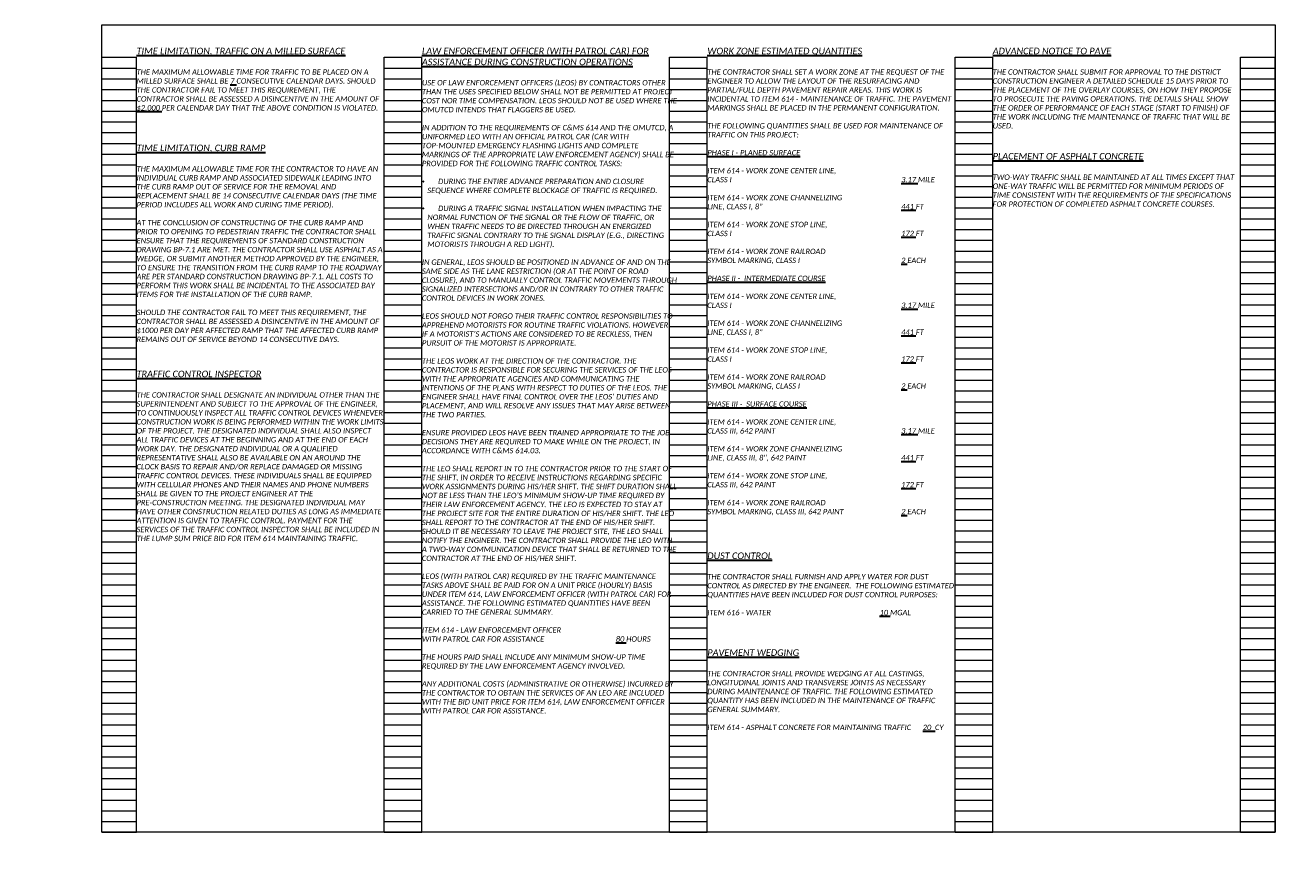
# Model space of a CAD drawing. Header units: feet. Extents: x 4004 to 4107, y 197 to 232.
# Tile 3 of 4: x 4039 to 4072, y 203 to 225. Entities that reach past the tile are written whole.
import ezdxf

# ---------------------------------------------------------------- set-up
doc = ezdxf.new("R2010")
doc.units = ezdxf.units.FT
doc.header["$MEASUREMENT"] = 0
doc.layers.get('Defpoints').update_dxf_attribs({"lineweight": 15})
doc.layers.add('0_Mview', color=7, linetype='Continuous', lineweight=15, plot=False)
doc.layers.add('SC_Scratch1', color=7, linetype='Continuous', lineweight=15, plot=False)
doc.layers.add('TX_P_5', color=7, linetype='Continuous', lineweight=35)
doc.styles.add('P_Slanted - Normal Fixed Spacing', font='calibrii.ttf', dxfattribs={"height": 0.14})
doc.styles.add('P_Slanted - Sub Title', font='calibrii.ttf', dxfattribs={"height": 0.17})

# ---------------------------------------------------------------- blocks, each defined once
blk = doc.blocks.new('4COL')
at = {"layer": 'Defpoints', "color": 3, "linetype": 'Continuous'}
for p, q in [((2, 0.98), (2, 21.14)), ((2, 21.14), (2.9, 21.14)), ((2.9, 0.98), (2.9, 21.14)), ((9.34, 0.98), (9.34, 21.14)), ((9.34, 21.14), (10.32, 21.14)), ((10.32, 0.98), (10.32, 21.14)), ((16.76, 0.98), (16.76, 21.14)), ((16.76, 21.14), (17.74, 21.14)), ((17.74, 0.98), (17.74, 21.14)), ((24.18, 0.98), (24.18, 21.14)), ((24.18, 21.14), (25.16, 21.14)), ((25.16, 0.98), (25.16, 21.14)), ((31.6, 0.98), (31.6, 21.14)), ((31.6, 21.14), (32.5, 21.14)), ((32.5, 0.98), (32.5, 21.14)), ((2, 20.86), (2.9, 20.86)), ((9.34, 20.86), (10.32, 20.86)), ((16.76, 20.86), (17.74, 20.86)), ((24.18, 20.86), (25.16, 20.86)), ((31.6, 20.86), (32.5, 20.86)), ((2, 20.58), (2.9, 20.58)), ((9.34, 20.58), (10.32, 20.58)), ((16.76, 20.58), (17.74, 20.58)), ((24.18, 20.58), (25.16, 20.58)), ((31.6, 20.58), (32.5, 20.58)), ((2, 20.3), (2.9, 20.3)), ((9.34, 20.3), (10.32, 20.3)), ((16.76, 20.3), (17.74, 20.3)), ((24.18, 20.3), (25.16, 20.3)), ((31.6, 20.3), (32.5, 20.3)), ((2, 20.02), (2.9, 20.02)), ((9.34, 20.02), (10.32, 20.02)), ((16.76, 20.02), (17.74, 20.02)), ((24.18, 20.02), (25.16, 20.02)), ((31.6, 20.02), (32.5, 20.02)), ((2, 19.74), (2.9, 19.74)), ((9.34, 19.74), (10.32, 19.74)), ((16.76, 19.74), (17.74, 19.74)), ((24.18, 19.74), (25.16, 19.74)), ((31.6, 19.74), (32.5, 19.74)), ((2, 19.46), (2.9, 19.46)), ((2, 19.18), (2.9, 19.18)), ((9.34, 19.46), (10.32, 19.46)), ((9.34, 19.18), (10.32, 19.18)), ((16.76, 19.46), (17.74, 19.46)), ((16.76, 19.18), (17.74, 19.18)), ((24.18, 19.46), (25.16, 19.46)), ((24.18, 19.18), (25.16, 19.18)), ((31.6, 19.46), (32.5, 19.46)), ((31.6, 19.18), (32.5, 19.18)), ((2, 18.9), (2.9, 18.9)), ((9.34, 18.9), (10.32, 18.9)), ((16.76, 18.9), (17.74, 18.9)), ((24.18, 18.9), (25.16, 18.9)), ((31.6, 18.9), (32.5, 18.9)), ((2, 18.62), (2.9, 18.62)), ((9.34, 18.62), (10.32, 18.62)), ((16.76, 18.62), (17.74, 18.62)), ((24.18, 18.62), (25.16, 18.62)), ((31.6, 18.62), (32.5, 18.62)), ((2, 18.34), (2.9, 18.34)), ((9.34, 18.34), (10.32, 18.34)), ((16.76, 18.34), (17.74, 18.34)), ((24.18, 18.34), (25.16, 18.34)), ((31.6, 18.34), (32.5, 18.34)), ((2, 18.06), (2.9, 18.06)), ((9.34, 18.06), (10.32, 18.06)), ((16.76, 18.06), (17.74, 18.06)), ((24.18, 18.06), (25.16, 18.06)), ((31.6, 18.06), (32.5, 18.06)), ((2, 17.78), (2.9, 17.78)), ((9.34, 17.78), (10.32, 17.78)), ((16.76, 17.78), (17.74, 17.78)), ((24.18, 17.78), (25.16, 17.78)), ((31.6, 17.78), (32.5, 17.78)), ((2, 17.5), (2.9, 17.5)), ((9.34, 17.5), (10.32, 17.5)), ((16.76, 17.5), (17.74, 17.5)), ((24.18, 17.5), (25.16, 17.5)), ((31.6, 17.5), (32.5, 17.5)), ((2, 17.22), (2.9, 17.22)), ((2, 16.94), (2.9, 16.94)), ((9.34, 17.22), (10.32, 17.22)), ((9.34, 16.94), (10.32, 16.94)), ((16.76, 17.22), (17.74, 17.22)), ((16.76, 16.94), (17.74, 16.94)), ((24.18, 17.22), (25.16, 17.22)), ((24.18, 16.94), (25.16, 16.94)), ((31.6, 17.22), (32.5, 17.22)), ((31.6, 16.94), (32.5, 16.94)), ((2, 16.66), (2.9, 16.66)), ((9.34, 16.66), (10.32, 16.66)), ((16.76, 16.66), (17.74, 16.66)), ((24.18, 16.66), (25.16, 16.66)), ((31.6, 16.66), (32.5, 16.66)), ((2, 16.38), (2.9, 16.38)), ((9.34, 16.38), (10.32, 16.38)), ((16.76, 16.38), (17.74, 16.38)), ((24.18, 16.38), (25.16, 16.38)), ((31.6, 16.38), (32.5, 16.38)), ((2, 16.1), (2.9, 16.1)), ((9.34, 16.1), (10.32, 16.1)), ((16.76, 16.1), (17.74, 16.1)), ((24.18, 16.1), (25.16, 16.1)), ((31.6, 16.1), (32.5, 16.1)), ((2, 15.82), (2.9, 15.82)), ((9.34, 15.82), (10.32, 15.82)), ((16.76, 15.82), (17.74, 15.82)), ((24.18, 15.82), (25.16, 15.82)), ((31.6, 15.82), (32.5, 15.82)), ((2, 15.54), (2.9, 15.54)), ((9.34, 15.54), (10.32, 15.54)), ((16.76, 15.54), (17.74, 15.54)), ((24.18, 15.54), (25.16, 15.54)), ((31.6, 15.54), (32.5, 15.54)), ((2, 15.26), (2.9, 15.26)), ((2, 14.98), (2.9, 14.98)), ((9.34, 15.26), (10.32, 15.26)), ((9.34, 14.98), (10.32, 14.98)), ((16.76, 15.26), (17.74, 15.26)), ((16.76, 14.98), (17.74, 14.98)), ((24.18, 15.26), (25.16, 15.26)), ((24.18, 14.98), (25.16, 14.98)), ((31.6, 15.26), (32.5, 15.26)), ((31.6, 14.98), (32.5, 14.98)), ((2, 14.7), (2.9, 14.7)), ((9.34, 14.7), (10.32, 14.7)), ((16.76, 14.7), (17.74, 14.7)), ((24.18, 14.7), (25.16, 14.7)), ((31.6, 14.7), (32.5, 14.7)), ((2, 14.42), (2.9, 14.42)), ((9.34, 14.42), (10.32, 14.42)), ((16.76, 14.42), (17.74, 14.42)), ((24.18, 14.42), (25.16, 14.42)), ((31.6, 14.42), (32.5, 14.42)), ((2, 14.14), (2.9, 14.14)), ((9.34, 14.14), (10.32, 14.14)), ((16.76, 14.14), (17.74, 14.14)), ((24.18, 14.14), (25.16, 14.14)), ((31.6, 14.14), (32.5, 14.14)), ((2, 13.86), (2.9, 13.86)), ((9.34, 13.86), (10.32, 13.86)), ((16.76, 13.86), (17.74, 13.86)), ((24.18, 13.86), (25.16, 13.86)), ((31.6, 13.86), (32.5, 13.86)), ((2, 13.58), (2.9, 13.58)), ((9.34, 13.58), (10.32, 13.58)), ((16.76, 13.58), (17.74, 13.58)), ((24.18, 13.58), (25.16, 13.58)), ((31.6, 13.58), (32.5, 13.58)), ((2, 13.3), (2.9, 13.3)), ((2, 13.02), (2.9, 13.02)), ((9.34, 13.3), (10.32, 13.3)), ((9.34, 13.02), (10.32, 13.02)), ((16.76, 13.3), (17.74, 13.3)), ((16.76, 13.02), (17.74, 13.02)), ((24.18, 13.3), (25.16, 13.3)), ((24.18, 13.02), (25.16, 13.02)), ((31.6, 13.3), (32.5, 13.3)), ((31.6, 13.02), (32.5, 13.02)), ((2, 12.74), (2.9, 12.74)), ((9.34, 12.74), (10.32, 12.74)), ((16.76, 12.74), (17.74, 12.74)), ((24.18, 12.74), (25.16, 12.74)), ((31.6, 12.74), (32.5, 12.74)), ((2, 12.46), (2.9, 12.46)), ((9.34, 12.46), (10.32, 12.46)), ((16.76, 12.46), (17.74, 12.46)), ((24.18, 12.46), (25.16, 12.46)), ((31.6, 12.46), (32.5, 12.46)), ((2, 12.18), (2.9, 12.18)), ((9.34, 12.18), (10.32, 12.18)), ((16.76, 12.18), (17.74, 12.18)), ((24.18, 12.18), (25.16, 12.18)), ((31.6, 12.18), (32.5, 12.18)), ((2, 11.9), (2.9, 11.9)), ((9.34, 11.9), (10.32, 11.9)), ((16.76, 11.9), (17.74, 11.9)), ((24.18, 11.9), (25.16, 11.9)), ((31.6, 11.9), (32.5, 11.9)), ((2, 11.62), (2.9, 11.62)), ((9.34, 11.62), (10.32, 11.62)), ((16.76, 11.62), (17.74, 11.62)), ((24.18, 11.62), (25.16, 11.62)), ((31.6, 11.62), (32.5, 11.62)), ((2, 11.34), (2.9, 11.34)), ((2, 11.06), (2.9, 11.06)), ((9.34, 11.34), (10.32, 11.34)), ((9.34, 11.06), (10.32, 11.06)), ((16.76, 11.34), (17.74, 11.34)), ((16.76, 11.06), (17.74, 11.06)), ((24.18, 11.34), (25.16, 11.34)), ((24.18, 11.06), (25.16, 11.06)), ((31.6, 11.34), (32.5, 11.34)), ((31.6, 11.06), (32.5, 11.06)), ((2, 10.78), (2.9, 10.78)), ((9.34, 10.78), (10.32, 10.78)), ((16.76, 10.78), (17.74, 10.78)), ((24.18, 10.78), (25.16, 10.78)), ((31.6, 10.78), (32.5, 10.78)), ((2, 10.5), (2.9, 10.5)), ((9.34, 10.5), (10.32, 10.5)), ((16.76, 10.5), (17.74, 10.5)), ((24.18, 10.5), (25.16, 10.5)), ((31.6, 10.5), (32.5, 10.5)), ((2, 10.22), (2.9, 10.22)), ((9.34, 10.22), (10.32, 10.22)), ((16.76, 10.22), (17.74, 10.22)), ((24.18, 10.22), (25.16, 10.22)), ((31.6, 10.22), (32.5, 10.22)), ((2, 9.94), (2.9, 9.94)), ((9.34, 9.94), (10.32, 9.94)), ((16.76, 9.94), (17.74, 9.94)), ((24.18, 9.94), (25.16, 9.94)), ((31.6, 9.94), (32.5, 9.94)), ((2, 9.66), (2.9, 9.66)), ((9.34, 9.66), (10.32, 9.66)), ((16.76, 9.66), (17.74, 9.66)), ((24.18, 9.66), (25.16, 9.66)), ((31.6, 9.66), (32.5, 9.66)), ((2, 9.38), (2.9, 9.38)), ((9.34, 9.38), (10.32, 9.38)), ((16.76, 9.38), (17.74, 9.38)), ((24.18, 9.38), (25.16, 9.38)), ((31.6, 9.38), (32.5, 9.38)), ((2, 9.1), (2.9, 9.1)), ((2, 8.82), (2.9, 8.82)), ((9.34, 9.1), (10.32, 9.1)), ((9.34, 8.82), (10.32, 8.82)), ((16.76, 9.1), (17.74, 9.1)), ((16.76, 8.82), (17.74, 8.82)), ((24.18, 9.1), (25.16, 9.1)), ((24.18, 8.82), (25.16, 8.82)), ((31.6, 9.1), (32.5, 9.1)), ((31.6, 8.82), (32.5, 8.82)), ((2, 8.54), (2.9, 8.54)), ((9.34, 8.54), (10.32, 8.54)), ((16.76, 8.54), (17.74, 8.54)), ((24.18, 8.54), (25.16, 8.54)), ((31.6, 8.54), (32.5, 8.54)), ((2, 8.26), (2.9, 8.26)), ((9.34, 8.26), (10.32, 8.26)), ((16.76, 8.26), (17.74, 8.26)), ((24.18, 8.26), (25.16, 8.26)), ((31.6, 8.26), (32.5, 8.26)), ((2, 7.98), (2.9, 7.98)), ((9.34, 7.98), (10.32, 7.98)), ((16.76, 7.98), (17.74, 7.98)), ((24.18, 7.98), (25.16, 7.98)), ((31.6, 7.98), (32.5, 7.98)), ((2, 7.7), (2.9, 7.7)), ((9.34, 7.7), (10.32, 7.7)), ((16.76, 7.7), (17.74, 7.7)), ((24.18, 7.7), (25.16, 7.7)), ((31.6, 7.7), (32.5, 7.7)), ((2, 7.42), (2.9, 7.42)), ((9.34, 7.42), (10.32, 7.42)), ((16.76, 7.42), (17.74, 7.42)), ((24.18, 7.42), (25.16, 7.42)), ((31.6, 7.42), (32.5, 7.42)), ((2, 7.14), (2.9, 7.14)), ((2, 6.86), (2.9, 6.86)), ((9.34, 7.14), (10.32, 7.14)), ((9.34, 6.86), (10.32, 6.86)), ((16.76, 7.14), (17.74, 7.14)), ((16.76, 6.86), (17.74, 6.86)), ((24.18, 7.14), (25.16, 7.14)), ((24.18, 6.86), (25.16, 6.86)), ((31.6, 7.14), (32.5, 7.14)), ((31.6, 6.86), (32.5, 6.86)), ((2, 6.58), (2.9, 6.58)), ((9.34, 6.58), (10.32, 6.58)), ((16.76, 6.58), (17.74, 6.58)), ((24.18, 6.58), (25.16, 6.58)), ((31.6, 6.58), (32.5, 6.58)), ((2, 6.3), (2.9, 6.3)), ((9.34, 6.3), (10.32, 6.3)), ((16.76, 6.3), (17.74, 6.3)), ((24.18, 6.3), (25.16, 6.3)), ((31.6, 6.3), (32.5, 6.3)), ((2, 6.02), (2.9, 6.02)), ((9.34, 6.02), (10.32, 6.02)), ((16.76, 6.02), (17.74, 6.02)), ((24.18, 6.02), (25.16, 6.02)), ((31.6, 6.02), (32.5, 6.02)), ((2, 5.74), (2.9, 5.74)), ((9.34, 5.74), (10.32, 5.74)), ((16.76, 5.74), (17.74, 5.74)), ((24.18, 5.74), (25.16, 5.74)), ((31.6, 5.74), (32.5, 5.74)), ((2, 5.46), (2.9, 5.46)), ((9.34, 5.46), (10.32, 5.46)), ((16.76, 5.46), (17.74, 5.46)), ((24.18, 5.46), (25.16, 5.46)), ((31.6, 5.46), (32.5, 5.46)), ((2, 5.18), (2.9, 5.18)), ((2, 4.9), (2.9, 4.9)), ((9.34, 5.18), (10.32, 5.18)), ((9.34, 4.9), (10.32, 4.9)), ((16.76, 5.18), (17.74, 5.18)), ((16.76, 4.9), (17.74, 4.9)), ((24.18, 5.18), (25.16, 5.18)), ((24.18, 4.9), (25.16, 4.9)), ((31.6, 5.18), (32.5, 5.18)), ((31.6, 4.9), (32.5, 4.9)), ((2, 4.62), (2.9, 4.62)), ((9.34, 4.62), (10.32, 4.62)), ((16.76, 4.62), (17.74, 4.62)), ((24.18, 4.62), (25.16, 4.62)), ((31.6, 4.62), (32.5, 4.62)), ((2, 4.34), (2.9, 4.34)), ((9.34, 4.34), (10.32, 4.34)), ((16.76, 4.34), (17.74, 4.34)), ((24.18, 4.34), (25.16, 4.34)), ((31.6, 4.34), (32.5, 4.34)), ((2, 4.06), (2.9, 4.06)), ((9.34, 4.06), (10.32, 4.06)), ((16.76, 4.06), (17.74, 4.06)), ((24.18, 4.06), (25.16, 4.06)), ((31.6, 4.06), (32.5, 4.06)), ((2, 3.78), (2.9, 3.78)), ((9.34, 3.78), (10.32, 3.78)), ((16.76, 3.78), (17.74, 3.78)), ((24.18, 3.78), (25.16, 3.78)), ((31.6, 3.78), (32.5, 3.78)), ((2, 3.5), (2.9, 3.5)), ((9.34, 3.5), (10.32, 3.5)), ((16.76, 3.5), (17.74, 3.5)), ((24.18, 3.5), (25.16, 3.5)), ((31.6, 3.5), (32.5, 3.5)), ((2, 3.22), (2.9, 3.22)), ((2, 2.94), (2.9, 2.94)), ((9.34, 3.22), (10.32, 3.22)), ((9.34, 2.94), (10.32, 2.94)), ((16.76, 3.22), (17.74, 3.22)), ((16.76, 2.94), (17.74, 2.94)), ((24.18, 3.22), (25.16, 3.22)), ((24.18, 2.94), (25.16, 2.94)), ((31.6, 3.22), (32.5, 3.22)), ((31.6, 2.94), (32.5, 2.94)), ((2, 2.66), (2.9, 2.66)), ((9.34, 2.66), (10.32, 2.66)), ((16.76, 2.66), (17.74, 2.66)), ((24.18, 2.66), (25.16, 2.66)), ((31.6, 2.66), (32.5, 2.66)), ((2, 2.38), (2.9, 2.38)), ((9.34, 2.38), (10.32, 2.38)), ((16.76, 2.38), (17.74, 2.38)), ((24.18, 2.38), (25.16, 2.38)), ((31.6, 2.38), (32.5, 2.38)), ((2, 2.1), (2.9, 2.1)), ((9.34, 2.1), (10.32, 2.1)), ((16.76, 2.1), (17.74, 2.1)), ((24.18, 2.1), (25.16, 2.1)), ((31.6, 2.1), (32.5, 2.1)), ((2, 1.82), (2.9, 1.82)), ((9.34, 1.82), (10.32, 1.82)), ((16.76, 1.82), (17.74, 1.82)), ((24.18, 1.82), (25.16, 1.82)), ((31.6, 1.82), (32.5, 1.82)), ((2, 1.54), (2.9, 1.54)), ((9.34, 1.54), (10.32, 1.54)), ((16.76, 1.54), (17.74, 1.54)), ((24.18, 1.54), (25.16, 1.54)), ((31.6, 1.54), (32.5, 1.54)), ((2, 1.26), (2.9, 1.26)), ((2, 0.98), (2.9, 0.98)), ((9.34, 1.26), (10.32, 1.26)), ((9.34, 0.98), (10.32, 0.98)), ((16.76, 1.26), (17.74, 1.26)), ((16.76, 0.98), (17.74, 0.98)), ((24.18, 1.26), (25.16, 1.26)), ((24.18, 0.98), (25.16, 0.98)), ((31.6, 1.26), (32.5, 1.26)), ((31.6, 0.98), (32.5, 0.98))]:
    blk.add_line(p, q, dxfattribs=at)
blk.add_point((0, 0), dxfattribs=at)

msp = doc.modelspace()

# ---------------------------------------------------------------- linework, layer by layer
at = {"layer": 'SC_Scratch1'}
msp.add_lwpolyline([(4041.08, 225.164), (4071.58, 225.164), (4071.58, 204.164), (4041.08, 204.164)], close=True, dxfattribs=at)

# ---------------------------------------------------------------- block references
at = {"layer": '0_Mview'}
msp.add_blockref('4COL', (4039.08, 203.184), dxfattribs=at)

# ---------------------------------------------------------------- texts
at = {"layer": 'TX_P_5', "char_height": 0.17, "attachment_point": 1, "style": 'P_Slanted - Sub Title'}
for s, insert in [('{\\LTIME LIMITATION, TRAFFIC ON A MILLED SURFACE}', (4041.98, 224.572)), ('{\\LWORK ZONE ESTIMATED QUANTITIES}', (4056.82, 224.572)), ('{\\LADVANCED NOTICE TO PAVE}', (4064.24, 224.572)), ('{\\LTIME LIMITATION, CURB RAMP}', (4041.98, 222.052)), ('{\\LPLACEMENT OF ASPHALT CONCRETE}', (4064.24, 221.835)), ('{\\LTRAFFIC CONTROL INSPECTOR}', (4041.98, 216.172)), ('{\\LDUST CONTROL}', (4056.82, 211.444)), ('{\\LPAVEMENT WEDGING}', (4056.82, 208.924))]:
    msp.add_mtext(s, dxfattribs=dict(at, insert=insert))
at = {"layer": 'TX_P_5', "attachment_point": 1}
for s, insert, char_height, width, style in [('{\\LLAW ENFORCEMENT OFFICER (WITH PATROL CAR) FOR ASSISTANCE DURING CONSTRUCTION OPERATIONS}', (4049.4, 224.572), 0.17, 6.42081, 'P_Slanted - Sub Title'), ('THE MAXIMUM ALLOWABLE TIME FOR TRAFFIC TO BE PLACED ON A MILLED SURFACE SHALL BE {\\L7} CONSECUTIVE CALENDAR DAYS. SHOULD THE CONTRACTOR FAIL TO MEET THIS REQUIREMENT, THE CONTRACTOR SHALL BE ASSESSED A DISINCENTIVE IN THE AMOUNT OF {\\L$2,000} PER CALENDAR DAY THAT THE ABOVE CONDITION IS VIOLATED.    ', (4041.98, 224.012), 0.14, 6.40401, 'P_Slanted - Normal Fixed Spacing'), ('THE CONTRACTOR SHALL SET A WORK ZONE AT THE REQUEST OF THE ENGINEER TO ALLOW THE LAYOUT OF THE RESURFACING AND PARTIAL/FULL DEPTH PAVEMENT REPAIR AREAS. THIS WORK IS INCIDENTAL TO ITEM 614 - MAINTENANCE OF TRAFFIC. THE PAVEMENT MARKINGS SHALL BE PLACED IN THE PERMANENT CONFIGURATION. \\P\\PTHE FOLLOWING QUANTITIES SHALL BE USED FOR MAINTENANCE OF TRAFFIC ON THIS PROJECT:\\P\\P{\\LPHASE I - PLANED SURFACE\\P}\\PITEM 614 - WORK ZONE CENTER LINE,\\PCLASS I^I^I^I^I^I^I^I^I{\\L3.17} MILE\\P\\PITEM 614 - WORK ZONE CHANNELIZING \\PLINE, CLASS I, 8"^I^I^I^I^I^I^I{\\L441} FT\\P\\PITEM 614 - WORK ZONE STOP LINE,\\PCLASS I^I^I^I^I^I^I^I^I{\\L172} FT\\P\\PITEM 614 - WORK ZONE RAILROAD \\PSYMBOL MARKING, CLASS I^I^I^I^I^I{\\L2} EACH\\P\\P{\\LPHASE II -  INTERMEDIATE COURSE\\P}\\PITEM 614 - WORK ZONE CENTER LINE,\\PCLASS I^I^I^I^I^I^I^I^I{\\L3.17} MILE\\P\\PITEM 614 - WORK ZONE CHANNELIZING \\PLINE, CLASS I, 8"^I^I^I^I^I^I^I{\\L441} FT\\P\\PITEM 614 - WORK ZONE STOP LINE,\\PCLASS I^I^I^I^I^I^I^I^I{\\L172} FT\\P\\PITEM 614 - WORK ZONE RAILROAD \\PSYMBOL MARKING, CLASS I^I^I^I^I^I{\\L2} EACH\\P\\P{\\LPHASE III -  SURFACE COURSE\\P}\\PITEM 614 - WORK ZONE CENTER LINE,\\PCLASS III, 642 PAINT^I^I^I^I^I^I{\\L3.17} MILE\\P\\PITEM 614 - WORK ZONE CHANNELIZING \\PLINE, CLASS III, 8", 642 PAINT^I^I^I^I^I{\\L441} FT\\P\\PITEM 614 - WORK ZONE STOP LINE,\\PCLASS III, 642 PAINT^I^I^I^I^I^I{\\L172} FT\\P\\PITEM 614 - WORK ZONE RAILROAD \\PSYMBOL MARKING, CLASS III, 642 PAINT^I^I^I{\\L2} EACH', (4056.82, 224.012), 0.14, 6.40401, 'P_Slanted - Normal Fixed Spacing'), ('THE CONTRACTOR SHALL SUBMIT FOR APPROVAL TO THE DISTRICT CONSTRUCTION ENGINEER A DETAILED SCHEDULE 15 DAYS PRIOR TO THE PLACEMENT OF THE OVERLAY COURSES, ON HOW THEY PROPOSE TO PROSECUTE THE PAVING OPERATIONS. THE DETAILS SHALL SHOW THE ORDER OF PERFORMANCE OF EACH STAGE (START TO FINISH) OF THE WORK INCLUDING THE MAINTENANCE OF TRAFFIC THAT WILL BE USED.', (4064.24, 224.012), 0.14, 6.40401, 'P_Slanted - Normal Fixed Spacing'), ('USE OF LAW ENFORCEMENT OFFICERS (LEOS) BY CONTRACTORS OTHER THAN THE USES SPECIFIED BELOW SHALL NOT BE PERMITTED AT PROJECT COST NOR TIME COMPENSATION. LEOS SHOULD NOT BE USED WHERE THE OMUTCD INTENDS THAT FLAGGERS BE USED. \\P\\PIN ADDITION TO THE REQUIREMENTS OF C&MS 614 AND THE OMUTCD, A UNIFORMED LEO WITH AN OFFICIAL PATROL CAR (CAR WITH TOP-MOUNTED EMERGENCY FLASHING LIGHTS AND COMPLETE MARKINGS OF THE APPROPRIATE LAW ENFORCEMENT AGENCY) SHALL BE PROVIDED FOR THE FOLLOWING TRAFFIC CONTROL TASKS:\\P\\P\\pxi-1,l1,t3;{\\fSymbol|b0|i1|c2|p18;·^I}DURING THE ENTIRE ADVANCE PREPARATION AND CLOSURE SEQUENCE WHERE COMPLETE BLOCKAGE OF TRAFFIC IS REQUIRED.\\P\\pi0,l0,tz;\\P\\pi-1,l1,t3;{\\fSymbol|b0|i1|c2|p18;·^I}DURING A TRAFFIC SIGNAL INSTALLATION WHEN IMPACTING THE NORMAL FUNCTION OF THE SIGNAL OR THE FLOW OF TRAFFIC, OR WHEN TRAFFIC NEEDS TO BE DIRECTED THROUGH AN ENERGIZED TRAFFIC SIGNAL CONTRARY TO THE SIGNAL DISPLAY (E.G., DIRECTING MOTORISTS THROUGH A RED LIGHT).\\P\\pi0,l0,tz;\\PIN GENERAL, LEOS SHOULD BE POSITIONED IN ADVANCE OF AND ON THE SAME SIDE AS THE LANE RESTRICTION (OR AT THE POINT OF ROAD CLOSURE), AND TO MANUALLY CONTROL TRAFFIC MOVEMENTS THROUGH SIGNALIZED INTERSECTIONS AND/OR IN CONTRARY TO OTHER TRAFFIC CONTROL DEVICES IN WORK ZONES.\\P\\PLEOS SHOULD NOT FORGO THEIR TRAFFIC CONTROL RESPONSIBILITIES TO APPREHEND MOTORISTS FOR ROUTINE TRAFFIC VIOLATIONS. HOWEVER, IF A MOTORIST’S ACTIONS ARE CONSIDERED TO BE RECKLESS, THEN PURSUIT OF THE MOTORIST IS APPROPRIATE.\\P\\PTHE LEOS WORK AT THE DIRECTION OF THE CONTRACTOR. THE CONTRACTOR IS RESPONSIBLE FOR SECURING THE SERVICES OF THE LEOS WITH THE APPROPRIATE AGENCIES AND COMMUNICATING THE INTENTIONS OF THE PLANS WITH RESPECT TO DUTIES OF THE LEOS. THE ENGINEER SHALL HAVE FINAL CONTROL OVER THE LEOS’ DUTIES AND PLACEMENT, AND WILL RESOLVE ANY ISSUES THAT MAY ARISE BETWEEN THE TWO PARTIES. \\P\\PENSURE PROVIDED LEOS HAVE BEEN TRAINED APPROPRIATE TO THE JOB DECISIONS THEY ARE REQUIRED TO MAKE WHILE ON THE PROJECT, IN ACCORDANCE WITH C&MS 614.03.\\P\\PTHE LEO SHALL REPORT IN TO THE CONTRACTOR PRIOR TO THE START OF THE SHIFT, IN ORDER TO RECEIVE INSTRUCTIONS REGARDING SPECIFIC WORK ASSIGNMENTS DURING HIS/HER SHIFT. THE SHIFT DURATION SHALL NOT BE LESS THAN THE LEO’S MINIMUM SHOW-UP TIME REQUIRED BY THEIR LAW ENFORCEMENT AGENCY. THE LEO IS EXPECTED TO STAY AT THE PROJECT SITE FOR THE ENTIRE DURATION OF HIS/HER SHIFT. THE LEO SHALL REPORT TO THE CONTRACTOR AT THE END OF HIS/HER SHIFT. SHOULD IT BE NECESSARY TO LEAVE THE PROJECT SITE, THE LEO SHALL NOTIFY THE ENGINEER. THE CONTRACTOR SHALL PROVIDE THE LEO WITH A TWO-WAY COMMUNICATION DEVICE THAT SHALL BE RETURNED TO THE CONTRACTOR AT THE END OF HIS/HER SHIFT. \\P\\PLEOS (WITH PATROL CAR) REQUIRED BY THE TRAFFIC MAINTENANCE TASKS ABOVE SHALL BE PAID FOR ON A UNIT PRICE (HOURLY) BASIS UNDER ITEM 614, LAW ENFORCEMENT OFFICER (WITH PATROL CAR) FOR ASSISTANCE. THE FOLLOWING ESTIMATED QUANTITIES HAVE BEEN CARRIED TO THE GENERAL SUMMARY.\\P\\PITEM 614 - LAW ENFORCEMENT OFFICER \\PWITH PATROL CAR FOR ASSISTANCE^I^I^I^I{\\L80} HOURS\\P\\PTHE HOURS PAID SHALL INCLUDE ANY MINIMUM SHOW-UP TIME REQUIRED BY THE LAW ENFORCEMENT AGENCY INVOLVED.\\P\\PANY ADDITIONAL COSTS (ADMINISTRATIVE OR OTHERWISE) INCURRED BY THE CONTRACTOR TO OBTAIN THE SERVICES OF AN LEO ARE INCLUDED WITH THE BID UNIT PRICE FOR ITEM 614, LAW ENFORCEMENT OFFICER WITH PATROL CAR FOR ASSISTANCE.', (4049.4, 223.732), 0.14, 6.40401, 'P_Slanted - Normal Fixed Spacing'), ('THE MAXIMUM ALLOWABLE TIME FOR THE CONTRACTOR TO HAVE AN INDIVIDUAL CURB RAMP AND ASSOCIATED SIDEWALK LEADING INTO THE CURB RAMP OUT OF SERVICE FOR THE REMOVAL AND REPLACEMENT SHALL BE 14 CONSECUTIVE CALENDAR DAYS (THE TIME PERIOD INCLUDES ALL WORK AND CURING TIME PERIOD). \\P\\PAT THE CONCLUSION OF CONSTRUCTING OF THE CURB RAMP AND PRIOR TO OPENING TO PEDESTRIAN TRAFFIC THE CONTRACTOR SHALL ENSURE THAT THE REQUIREMENTS OF STANDARD CONSTRUCTION DRAWING BP-7.1 ARE MET. THE CONTRACTOR SHALL USE ASPHALT AS A WEDGE, OR SUBMIT ANOTHER METHOD APPROVED BY THE ENGINEER, TO ENSURE THE TRANSITION FROM THE CURB RAMP TO THE ROADWAY ARE PER STANDARD CONSTRUCTION DRAWING BP-7.1. ALL COSTS TO PERFORM THIS WORK SHALL BE INCIDENTAL TO THE ASSOCIATED BAY ITEMS FOR THE INSTALLATION OF THE CURB RAMP. \\P\\PSHOULD THE CONTRACTOR FAIL TO MEET THIS REQUIREMENT, THE CONTRACTOR SHALL BE ASSESSED A DISINCENTIVE IN THE AMOUNT OF $1000 PER DAY PER AFFECTED RAMP THAT THE AFFECTED CURB RAMP REMAINS OUT OF SERVICE BEYOND 14 CONSECUTIVE DAYS.', (4041.98, 221.492), 0.14, 6.40401, 'P_Slanted - Normal Fixed Spacing'), ('TWO-WAY TRAFFIC SHALL BE MAINTAINED AT ALL TIMES EXCEPT THAT ONE-WAY TRAFFIC WILL BE PERMITTED FOR MINIMUM PERIODS OF TIME CONSISTENT WITH THE REQUIREMENTS OF THE SPECIFICATIONS FOR PROTECTION OF COMPLETED ASPHALT CONCRETE COURSES.', (4064.24, 221.275), 0.14, 6.40401, 'P_Slanted - Normal Fixed Spacing'), ('THE CONTRACTOR SHALL DESIGNATE AN INDIVIDUAL OTHER THAN THE SUPERINTENDENT AND SUBJECT TO THE APPROVAL OF THE ENGINEER, TO CONTINUOUSLY INSPECT ALL TRAFFIC CONTROL DEVICES WHENEVER CONSTRUCTION WORK IS BEING PERFORMED WITHIN THE WORK LIMITS OF THE PROJECT. THE DESIGNATED INDIVIDUAL SHALL ALSO INSPECT ALL TRAFFIC DEVICES AT THE BEGINNING AND AT THE END OF EACH WORK DAY. THE DESIGNATED INDIVIDUAL OR A QUALIFIED  REPRESENTATIVE SHALL ALSO BE AVAILABLE ON AN AROUND THE CLOCK BASIS TO REPAIR AND/OR REPLACE DAMAGED OR MISSING TRAFFIC CONTROL DEVICES. THESE INDIVIDUALS SHALL BE EQUIPPED WITH CELLULAR PHONES AND THEIR NAMES AND PHONE NUMBERS SHALL BE GIVEN TO THE PROJECT ENGINEER AT THE PRE-CONSTRUCTION MEETING. THE DESIGNATED INDIVIDUAL MAY HAVE OTHER CONSTRUCTION RELATED DUTIES AS LONG AS IMMEDIATE ATTENTION IS GIVEN TO TRAFFIC CONTROL. PAYMENT FOR THE SERVICES OF THE TRAFFIC CONTROL INSPECTOR SHALL BE INCLUDED IN THE LUMP SUM PRICE BID FOR ITEM 614 MAINTAINING TRAFFIC.', (4041.98, 215.612), 0.14, 6.40401, 'P_Slanted - Normal Fixed Spacing'), ('THE CONTRACTOR SHALL FURNISH AND APPLY WATER FOR DUST CONTROL AS DIRECTED BY THE ENGINEER.  THE FOLLOWING ESTIMATED QUANTITIES HAVE BEEN INCLUDED FOR DUST CONTROL PURPOSES:\\P\\PITEM 616 - WATER^I^I ^I^I^I^I{\\L10} MGAL', (4056.82, 210.884), 0.14, 6.40401, 'P_Slanted - Normal Fixed Spacing'), ('THE CONTRACTOR SHALL PROVIDE WEDGING AT ALL CASTINGS, LONGITUDINAL JOINTS AND TRANSVERSE JOINTS AS NECESSARY DURING MAINTENANCE OF TRAFFIC. THE FOLLOWING ESTIMATED QUANTITY HAS BEEN INCLUDED IN THE MAINTENANCE OF TRAFFIC GENERAL SUMMARY.\\P\\PITEM 614 - ASPHALT CONCRETE FOR MAINTAINING TRAFFIC^I{\\L20}  CY', (4056.82, 208.364), 0.14, 6.40401, 'P_Slanted - Normal Fixed Spacing')]:
    msp.add_mtext(s, dxfattribs=dict(at, insert=insert, char_height=char_height, width=width, style=style))

doc.saveas('drawing.dxf')
